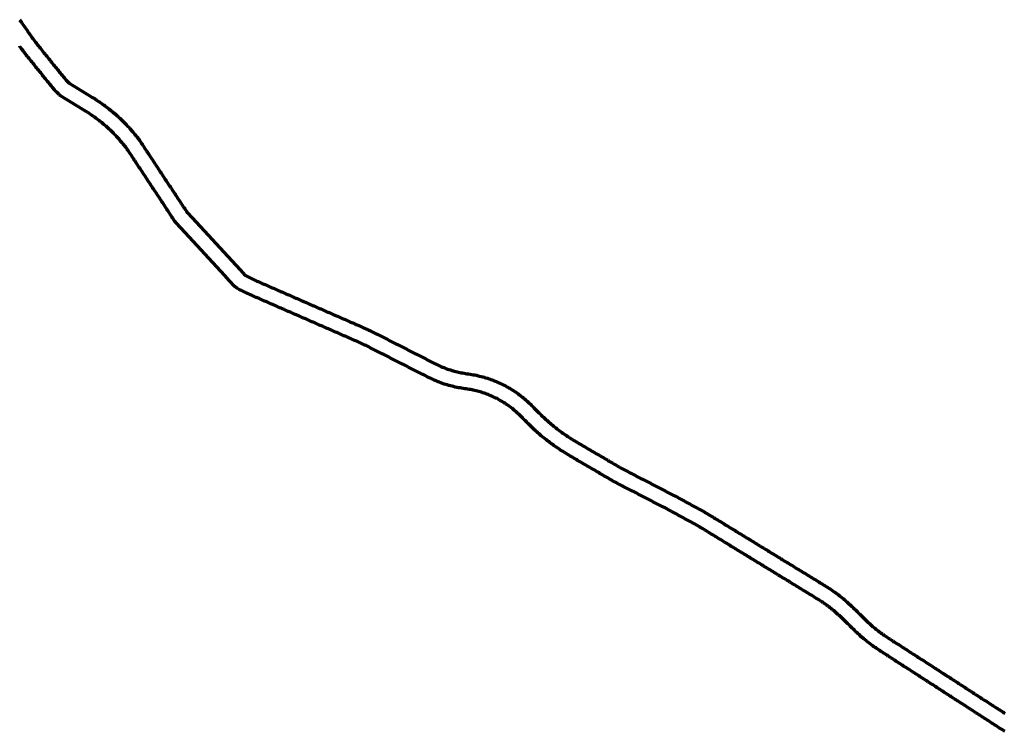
# Model space of a CAD drawing. Header units: metres. Extents: x 98902 to 136161, y 449037 to 499677.
# Tile 9 of 200: x 117162 to 121050, y 469430 to 472240. Entities that reach past the tile are written whole.
import ezdxf

# ---------------------------------------------------------------- set-up
doc = ezdxf.new("R2010")
doc.units = ezdxf.units.M
doc.layers.add('B-WE-OG-INFO_EIS VOORZORGSMAATREGEL-GV', color=7, linetype='Continuous', lineweight=70, true_color=0xfa194b)

msp = doc.modelspace()

# ---------------------------------------------------------------- linework, layer by layer
at = {"layer": 'B-WE-OG-INFO_EIS VOORZORGSMAATREGEL-GV', "flags": 128}
for points in [[(117161.2, 472239.9), (117164.8, 472235), (117164.9, 472234.8), (117165.1, 472234.6), (117168.5, 472229.7), (117172, 472224.8), (117175.5, 472219.8), (117178.9, 472214.9), (117178.9, 472214.9), (117182.4, 472210), (117185.9, 472205.1), (117186, 472204.9), (117186.1, 472204.7), (117189.5, 472199.7), (117189.5, 472199.7), (117192.4, 472195.5), (117192.4, 472195.5), (117195.8, 472190.6), (117195.8, 472190.6), (117199.2, 472185.6), (117199.2, 472185.5), (117199.3, 472185.4), (117199.4, 472185.3), (117200.6, 472183.5), (117200.6, 472183.5), (117200.7, 472183.5), (117203.9, 472179), (117207.1, 472174.4), (117207.1, 472174.4), (117210.3, 472170), (117213.5, 472165.7), (117217, 472160.9), (117220.5, 472156.2), (117224.1, 472151.5), (117224.1, 472151.5), (117227.6, 472146.9), (117231.2, 472142.2), (117234.9, 472137.6), (117234.9, 472137.6), (117234.9, 472137.6), (117238.6, 472132.9), (117242.3, 472128.2), (117242.3, 472128.2), (117246.1, 472123.5), (117249.9, 472118.8), (117253.7, 472114.1), (117257.5, 472109.4), (117261.3, 472104.6), (117265.1, 472099.9), (117265.1, 472099.9), (117268.8, 472095.3), (117272.6, 472090.6), (117276.4, 472085.8), (117276.4, 472085.8), (117280.2, 472081.1), (117280.2, 472081.1), (117284, 472076.4), (117287.8, 472071.7), (117291.6, 472067), (117291.6, 472067), (117295.4, 472062.2), (117299.2, 472057.5), (117303, 472052.7), (117306.7, 472048.1), (117306.7, 472048), (117310.6, 472043.3), (117310.6, 472043.3), (117314.4, 472038.6), (117318.2, 472033.8), (117318.2, 472033.8), (117321.7, 472029.4), (117325.5, 472024.9), (117325.5, 472024.9), (117325.6, 472024.8), (117329.3, 472020.3), (117333, 472015.8), (117336.8, 472011.4), (117340.5, 472007.1), (117344.4, 472002.7), (117348.3, 471998.4), (117352, 471994.4), (117355.7, 471990.4), (117357.1, 471988.9), (117442.8, 471936.6), (117442.9, 471936.5), (117443.1, 471936.4), (117448.6, 471933), (117449.3, 471932.9), (117459.5, 471927.3), (117461.2, 471925.2), (117462.8, 471924.2), (117463.4, 471923.7), (117464, 471923.4), (117467.8, 471920.8), (117473.6, 471916.8), (117473.6, 471916.8), (117478.1, 471913.7), (117478.2, 471913.6), (117478.3, 471913.6), (117482.9, 471910.3), (117487.8, 471907), (117488, 471906.8), (117488.3, 471906.6), (117493.2, 471903.2), (117493.3, 471903), (117493.5, 471903), (117498.3, 471899.4), (117503.2, 471895.9), (117503.4, 471895.7), (117503.6, 471895.6), (117508.4, 471891.9), (117508.6, 471891.8), (117508.7, 471891.7), (117513.5, 471888), (117513.5, 471888), (117513.5, 471888), (117518.2, 471884.3), (117518.4, 471884.1), (117518.6, 471884), (117523.3, 471880.2), (117523.4, 471880.1), (117523.6, 471880), (117528.3, 471876.2), (117532.9, 471872.3), (117533.1, 471872.1), (117533.3, 471872), (117537.9, 471868.1), (117538, 471867.9), (117538.2, 471867.8), (117542.7, 471863.8), (117547.2, 471859.8), (117551.7, 471855.8), (117552.1, 471855.4), (117552.5, 471855.1), (117556.9, 471851), (117556.9, 471851), (117556.9, 471851), (117561.3, 471846.8), (117561.3, 471846.8), (117565.6, 471842.7), (117565.8, 471842.5), (117566, 471842.4), (117570.3, 471838.2), (117570.4, 471837.9), (117570.7, 471837.8), (117574.9, 471833.5), (117579.1, 471829.2), (117583.3, 471824.9), (117583.6, 471824.5), (117584, 471824.2), (117588.1, 471819.7), (117588.1, 471819.7), (117588.1, 471819.7), (117592.2, 471815.2), (117596.3, 471810.8), (117596.4, 471810.6), (117596.5, 471810.5), (117600.5, 471806), (117600.7, 471805.7), (117601, 471805.5), (117604.9, 471800.9), (117608.8, 471796.4), (117612.7, 471791.8), (117612.8, 471791.6), (117612.9, 471791.4), (117616.5, 471787.1), (117616.5, 471787.1), (117616.6, 471787), (117620.1, 471782.7), (117620.2, 471782.7), (117620.2, 471782.6), (117623.7, 471778.3), (117623.9, 471778.1), (117624.1, 471777.9), (117627.8, 471773.2), (117628, 471772.9), (117628.2, 471772.6), (117631.8, 471767.8), (117632, 471767.5), (117632.3, 471767.2), (117635.8, 471762.3), (117636, 471762), (117636.2, 471761.7), (117639.6, 471756.7), (117639.7, 471756.6), (117639.8, 471756.4), (117643.1, 471751.4), (117643.1, 471751.4), (117646.4, 471746.4), (117649.7, 471741.4), (117653, 471736.4), (117656.3, 471731.3), (117659.7, 471726.3), (117663, 471721.3), (117666.3, 471716.3), (117669.6, 471711.3), (117669.6, 471711.3), (117670.4, 471710), (117670.4, 471710), (117673.8, 471705), (117677.1, 471699.9), (117680.4, 471694.9), (117680.4, 471694.9), (117683.7, 471689.9), (117687, 471684.9), (117690.4, 471679.8), (117690.4, 471679.8), (117693.7, 471674.8), (117697, 471669.8), (117700.3, 471664.7), (117700.3, 471664.7), (117703.6, 471659.7), (117707, 471654.7), (117710.3, 471649.6), (117710.3, 471649.6), (117713.6, 471644.6), (117716.9, 471639.6), (117720.3, 471634.5), (117723.6, 471629.5), (117726.9, 471624.5), (117726.9, 471624.5), (117730.2, 471619.5), (117733.5, 471614.4), (117736.9, 471609.4), (117736.9, 471609.4), (117740.2, 471604.4), (117743.5, 471599.3), (117746.8, 471594.3), (117746.8, 471594.3), (117750.1, 471589.3), (117753.5, 471584.2), (117756.8, 471579.2), (117756.8, 471579.2), (117760.1, 471574.2), (117763.4, 471569.2), (117766.8, 471564.1), (117766.8, 471564.1), (117770.1, 471559.1), (117773.4, 471554.1), (117776.7, 471549), (117776.7, 471549), (117780, 471544), (117783.4, 471539), (117786.7, 471533.9), (117790, 471528.9), (117793.3, 471523.9), (117793.3, 471523.9), (117796.7, 471518.8), (117800, 471513.8), (117803.3, 471508.8), (117803.3, 471508.8), (117806.6, 471503.8), (117809.9, 471498.7), (117813.3, 471493.7), (117813.3, 471493.7), (117816.6, 471488.7), (117816.6, 471488.7), (117819.9, 471483.6), (117819.9, 471483.6), (117822.1, 471480.3), (117823.7, 471477.9), (117843, 471457.3), (117843.1, 471457.2), (117843.1, 471457.1), (118015.7, 471270.2), (118033.3, 471250.6), (118051.5, 471230.7), (118056.8, 471227.9), (118056.8, 471227.9), (118061.8, 471225.3), (118066.9, 471222.7), (118066.9, 471222.7), (118072.2, 471220), (118072.2, 471220), (118077.5, 471217.4), (118082.7, 471214.8), (118087.6, 471212.5), (118092.6, 471210.2), (118097.9, 471207.9), (118103.4, 471205.5), (118108.9, 471203.1), (118108.9, 471203.1), (118114.4, 471200.7), (118119.9, 471198.3), (118119.9, 471198.3), (118125.4, 471195.9), (118125.4, 471195.9), (118130.9, 471193.5), (118130.9, 471193.5), (118136.4, 471191.1), (118136.4, 471191.1), (118141.9, 471188.7), (118147.4, 471186.3), (118147.4, 471186.3), (118152.9, 471183.9), (118158.4, 471181.5), (118163.9, 471179.1), (118163.9, 471179.1), (118169.4, 471176.7), (118174.9, 471174.3), (118180.4, 471171.9), (118185.9, 471169.5), (118185.9, 471169.5), (118191.4, 471167.1), (118191.4, 471167.1), (118196.9, 471164.7), (118196.9, 471164.7), (118202.4, 471162.3), (118207.9, 471159.9), (118213.3, 471157.5), (118213.3, 471157.5), (118218.8, 471155.1), (118224.3, 471152.7), (118224.3, 471152.7), (118229.8, 471150.2), (118229.8, 471150.2), (118235.3, 471147.8), (118240.8, 471145.4), (118240.8, 471145.4), (118246.3, 471143), (118251.8, 471140.6), (118257.3, 471138.2), (118262.8, 471135.8), (118268.3, 471133.4), (118268.3, 471133.4), (118273.8, 471131), (118279.3, 471128.6), (118284.8, 471126.2), (118290.3, 471123.8), (118290.3, 471123.8), (118295.8, 471121.4), (118301.3, 471119), (118306.8, 471116.6), (118306.8, 471116.6), (118312.3, 471114.2), (118317.8, 471111.8), (118317.8, 471111.8), (118323.3, 471109.4), (118328.8, 471107), (118334.3, 471104.6), (118334.3, 471104.6), (118339.8, 471102.2), (118345.3, 471099.8), (118345.3, 471099.8), (118350.8, 471097.4), (118356.3, 471095), (118361.8, 471092.6), (118361.8, 471092.6), (118367.3, 471090.2), (118372.7, 471087.8), (118378.2, 471085.4), (118383.7, 471083), (118389.2, 471080.6), (118389.2, 471080.6), (118394.7, 471078.2), (118394.7, 471078.2), (118400.2, 471075.8), (118405.7, 471073.4), (118411.2, 471071), (118411.2, 471071), (118416.7, 471068.6), (118416.7, 471068.6), (118422.2, 471066.2), (118427.7, 471063.8), (118427.7, 471063.8), (118433.2, 471061.4), (118438.7, 471059), (118438.7, 471059), (118444.2, 471056.6), (118449.7, 471054.2), (118455.2, 471051.8), (118455.2, 471051.8), (118460.7, 471049.4), (118466.2, 471047), (118466.2, 471047), (118471.7, 471044.6), (118477.2, 471042.2), (118482.7, 471039.8), (118482.7, 471039.7), (118488.2, 471037.3), (118488.2, 471037.3), (118489.5, 471036.7), (118489.6, 471036.7), (118495.1, 471034.3), (118500.6, 471031.9), (118506.1, 471029.5), (118506.1, 471029.5), (118511.6, 471027.1), (118511.6, 471027.1), (118511.6, 471027.1), (118517.1, 471024.7), (118517.2, 471024.6), (118517.2, 471024.6), (118522.7, 471022.2), (118522.8, 471022.1), (118522.9, 471022.1), (118528.4, 471019.6), (118528.4, 471019.6), (118528.5, 471019.6), (118534, 471017.1), (118534.1, 471017), (118534.2, 471017), (118539.6, 471014.5), (118539.7, 471014.4), (118539.7, 471014.4), (118545.2, 471011.8), (118545.3, 471011.8), (118545.4, 471011.7), (118550.8, 471009.1), (118550.8, 471009.1), (118550.9, 471009.1), (118556.3, 471006.5), (118556.4, 471006.4), (118556.5, 471006.3), (118561.9, 471003.7), (118561.9, 471003.6), (118562, 471003.6), (118567.3, 471000.9), (118567.4, 471000.9), (118567.5, 471000.8), (118572.9, 470998.1), (118572.9, 470998.1), (118572.9, 470998.1), (118578.3, 470995.4), (118578.3, 470995.4), (118583.6, 470992.7), (118589, 470989.9), (118594.3, 470987.2), (118594.3, 470987.2), (118599.7, 470984.5), (118605, 470981.8), (118605, 470981.8), (118610.4, 470979), (118615.7, 470976.3), (118621.1, 470973.6), (118626.4, 470970.9), (118631.8, 470968.1), (118637.1, 470965.4), (118637.1, 470965.4), (118642.5, 470962.7), (118642.5, 470962.7), (118647.8, 470959.9), (118653.2, 470957.2), (118653.2, 470957.2), (118658.6, 470954.5), (118658.6, 470954.5), (118663.9, 470951.8), (118669.3, 470949), (118674.6, 470946.3), (118680, 470943.6), (118680, 470943.6), (118685.3, 470940.9), (118690.7, 470938.1), (118690.7, 470938.1), (118696, 470935.4), (118701.4, 470932.7), (118701.4, 470932.7), (118706.7, 470930), (118706.7, 470930), (118712.1, 470927.2), (118717.4, 470924.5), (118717.4, 470924.5), (118722.8, 470921.8), (118722.8, 470921.8), (118728.2, 470919.1), (118728.2, 470919.1), (118733.5, 470916.3), (118738.9, 470913.6), (118738.9, 470913.6), (118744.2, 470910.9), (118744.2, 470910.9), (118749.6, 470908.1), (118754.9, 470905.4), (118754.9, 470905.4), (118760.3, 470902.7), (118765.6, 470900), (118765.6, 470900), (118771, 470897.2), (118776.3, 470894.5), (118781.7, 470891.8), (118787, 470889.1), (118787, 470889.1), (118792.4, 470886.3), (118792.4, 470886.3), (118797.7, 470883.6), (118803, 470880.9), (118803.9, 470880.5), (118809.1, 470878), (118814.6, 470875.4), (118814.6, 470875.4), (118820, 470872.9), (118820, 470872.9), (118824.9, 470870.5), (118829.5, 470868.6), (118829.5, 470868.6), (118830.6, 470868.1), (118836.2, 470865.9), (118836.2, 470865.9), (118841.8, 470863.7), (118847.1, 470861.6), (118851.8, 470859.9), (118856.8, 470858.3), (118862.6, 470856.5), (118868.3, 470854.7), (118873.2, 470853.1), (118878.1, 470851.9), (118883.7, 470850.5), (118889.6, 470849.1), (118895.1, 470847.7), (118900, 470846.6), (118905.2, 470845.7), (118911.1, 470844.7), (118917, 470843.7), (118917, 470843.7), (118917, 470843.7), (118922.6, 470842.7), (118928, 470841.9), (118933.9, 470841.1), (118934.2, 470841), (118934.6, 470841), (118940.5, 470840), (118940.6, 470840), (118940.8, 470840), (118946.7, 470839), (118946.7, 470839), (118952.6, 470837.9), (118952.6, 470837.9), (118958.6, 470836.9), (118958.8, 470836.8), (118959, 470836.8), (118964.9, 470835.7), (118965.7, 470835.4), (118966.4, 470835.4), (118972.3, 470834), (118972.3, 470834), (118978.1, 470832.6), (118984, 470831.1), (118989.8, 470829.7), (118990.5, 470829.4), (118991.2, 470829.3), (118997, 470827.6), (118997.2, 470827.5), (118997.5, 470827.5), (119003.2, 470825.7), (119009, 470823.8), (119014.7, 470822), (119014.9, 470821.9), (119015.2, 470821.9), (119020.9, 470820), (119021.6, 470819.6), (119022.3, 470819.5), (119027.9, 470817.3), (119033.5, 470815.1), (119033.5, 470815.1), (119039.1, 470812.9), (119039.1, 470812.9), (119044.7, 470810.7), (119045.4, 470810.3), (119046.1, 470810.1), (119051.6, 470807.6), (119051.8, 470807.5), (119052, 470807.4), (119057.5, 470804.9), (119057.5, 470804.9), (119062.9, 470802.3), (119062.9, 470802.3), (119068.3, 470799.7), (119068.6, 470799.6), (119068.9, 470799.5), (119074.2, 470796.8), (119074.8, 470796.4), (119075.5, 470796.2), (119080.7, 470793.3), (119086, 470790.3), (119091.2, 470787.4), (119091.3, 470787.4), (119091.3, 470787.4), (119096.6, 470784.5), (119097.3, 470783.8), (119098.1, 470783.5), (119103.2, 470780.3), (119108.3, 470777), (119113.3, 470773.8), (119113.3, 470773.8), (119118.4, 470770.6), (119119, 470770), (119119.6, 470769.7), (119124.5, 470766.2), (119124.7, 470766.1), (119124.8, 470766), (119129.7, 470762.4), (119134.5, 470758.9), (119139.4, 470755.3), (119139.7, 470754.9), (119140.2, 470754.7), (119144.9, 470750.9), (119145.2, 470750.6), (119145.6, 470750.4), (119150.2, 470746.5), (119154.8, 470742.7), (119159.4, 470738.8), (119159.6, 470738.6), (119159.8, 470738.4), (119164.4, 470734.5), (119164.8, 470733.9), (119165.4, 470733.6), (119169.7, 470729.4), (119169.7, 470729.4), (119174.1, 470725.3), (119174.1, 470725.3), (119178.4, 470721.1), (119178.4, 470721.1), (119178.5, 470721.1), (119182.8, 470717), (119183.1, 470716.6), (119183.4, 470716.3), (119187.7, 470712), (119191.9, 470707.7), (119196.1, 470703.5), (119200.3, 470699.2), (119204.5, 470694.9), (119208.6, 470690.7), (119212.6, 470686.8), (119216.8, 470682.8), (119216.8, 470682.8), (119221.1, 470678.6), (119225.4, 470674.4), (119229.8, 470670.3), (119234.1, 470666.1), (119238.2, 470662.1), (119238.7, 470661.6), (119242.9, 470658), (119247.4, 470654.1), (119252, 470650.2), (119256.5, 470646.2), (119261, 470642.3), (119265.3, 470638.6), (119269.3, 470635.3), (119273.7, 470631.9), (119273.7, 470631.9), (119278.5, 470628.2), (119283.2, 470624.5), (119288, 470620.8), (119292.7, 470617.1), (119296.9, 470613.9), (119301.1, 470610.9), (119306, 470607.5), (119310.9, 470604.1), (119315.9, 470600.6), (119315.9, 470600.6), (119320.8, 470597.2), (119320.8, 470597.2), (119325.6, 470593.9), (119329.9, 470591), (119334.5, 470588.1), (119339.6, 470585), (119344.7, 470581.8), (119349.8, 470578.6), (119354.9, 470575.5), (119359.8, 470572.4), (119364.7, 470569.5), (119369.6, 470566.6), (119374.8, 470563.6), (119380, 470560.6), (119385.2, 470557.5), (119390.4, 470554.5), (119390.4, 470554.5), (119395.6, 470551.5), (119400.8, 470548.5), (119406, 470545.4), (119411.1, 470542.4), (119411.1, 470542.4), (119416.3, 470539.4), (119416.3, 470539.4), (119421.5, 470536.4), (119426.7, 470533.3), (119431.9, 470530.3), (119431.9, 470530.3), (119437.1, 470527.3), (119442.3, 470524.2), (119442.3, 470524.2), (119447.5, 470521.2), (119452.6, 470518.2), (119457.8, 470515.2), (119463, 470512.1), (119468.2, 470509.1), (119473.4, 470506.1), (119478.6, 470503.1), (119483.8, 470500), (119489, 470497), (119489, 470497), (119494.1, 470494), (119494.1, 470494), (119499.3, 470491), (119504.5, 470487.9), (119509.7, 470484.9), (119509.7, 470484.9), (119514.9, 470481.9), (119520.1, 470478.8), (119525.3, 470475.8), (119525.3, 470475.8), (119530.2, 470472.9), (119535.1, 470470.2), (119540.3, 470467.4), (119540.3, 470467.4), (119545.3, 470464.6), (119550.3, 470462), (119555.5, 470459.3), (119555.6, 470459.3), (119560.9, 470456.5), (119566.2, 470453.7), (119571.5, 470451), (119571.5, 470451), (119572.9, 470450.3), (119572.9, 470450.3), (119578.2, 470447.5), (119583.5, 470444.8), (119583.5, 470444.8), (119588.8, 470442), (119594.2, 470439.3), (119594.2, 470439.3), (119599.5, 470436.5), (119604.8, 470433.8), (119604.8, 470433.8), (119610.1, 470431), (119615.4, 470428.3), (119615.4, 470428.3), (119620.8, 470425.5), (119626.1, 470422.7), (119631.4, 470420), (119631.4, 470420), (119636.7, 470417.2), (119636.7, 470417.2), (119642, 470414.5), (119647.3, 470411.7), (119652.7, 470409), (119658, 470406.2), (119663.3, 470403.5), (119663.3, 470403.5), (119668.6, 470400.7), (119668.6, 470400.7), (119673.9, 470398), (119673.9, 470398), (119679.3, 470395.2), (119684.6, 470392.5), (119684.6, 470392.4), (119689.9, 470389.7), (119695.2, 470386.9), (119700.5, 470384.2), (119700.5, 470384.2), (119705.9, 470381.4), (119705.9, 470381.4), (119711.2, 470378.7), (119711.2, 470378.7), (119716.5, 470375.9), (119716.5, 470375.9), (119721.8, 470373.2), (119727.1, 470370.4), (119732.4, 470367.7), (119737.8, 470364.9), (119737.8, 470364.9), (119743.1, 470362.2), (119743.1, 470362.2), (119748.4, 470359.4), (119748.4, 470359.4), (119753.7, 470356.6), (119753.7, 470356.6), (119759, 470353.9), (119759.2, 470353.8), (119759.3, 470353.7), (119764.6, 470350.9), (119764.8, 470350.8), (119764.9, 470350.8), (119770.2, 470347.9), (119770.2, 470347.9), (119770.2, 470347.9), (119775.5, 470345), (119780.7, 470342.1), (119786, 470339.2), (119791.2, 470336.3), (119796.5, 470333.4), (119801.7, 470330.6), (119807, 470327.7), (119812.2, 470324.8), (119817.5, 470321.9), (119822.7, 470319), (119828, 470316.1), (119833.2, 470313.3), (119838.1, 470310.6), (119843, 470307.9), (119843, 470307.9), (119847.9, 470305.2), (119847.9, 470305.2), (119852.8, 470302.5), (119852.8, 470302.5), (119857.7, 470299.8), (119857.7, 470299.8), (119862.6, 470297.1), (119862.7, 470297.1), (119862.7, 470297.1), (119867.6, 470294.4), (119867.8, 470294.2), (119868, 470294.2), (119872.8, 470291.4), (119872.9, 470291.3), (119873, 470291.3), (119877.8, 470288.5), (119877.9, 470288.4), (119878, 470288.4), (119878.2, 470288.2), (119878.6, 470288.1), (119883.7, 470285), (119883.9, 470284.9), (119884.1, 470284.8), (119885.4, 470284), (119885.4, 470284), (119885.4, 470284), (119885.8, 470283.7), (119886.2, 470283.5), (119886.6, 470283.1), (119887.1, 470282.9), (119892.2, 470279.8), (119892.2, 470279.8), (119897.4, 470276.7), (119902.5, 470273.5), (119907.3, 470270.6), (119912.4, 470267.4), (119912.4, 470267.4), (119917.6, 470264.3), (119922.7, 470261.1), (119927.8, 470258), (119933, 470254.9), (119933, 470254.9), (119938.1, 470251.7), (119938.1, 470251.7), (119943.2, 470248.6), (119943.2, 470248.6), (119948.4, 470245.4), (119953.2, 470242.5), (119958, 470239.6), (119958, 470239.6), (119962.8, 470236.6), (119962.8, 470236.6), (119967.5, 470233.7), (119967.5, 470233.7), (119972.3, 470230.8), (119972.3, 470230.8), (119977.1, 470227.8), (119977.1, 470227.8), (119981.9, 470224.9), (119986.7, 470222), (119991.9, 470218.8), (119991.9, 470218.8), (119997, 470215.7), (119997, 470215.7), (120002.1, 470212.5), (120007.3, 470209.4), (120012.4, 470206.2), (120012.4, 470206.2), (120017.5, 470203.1), (120017.5, 470203.1), (120022.7, 470200), (120027.8, 470196.8), (120032.6, 470193.9), (120037.4, 470190.9), (120042.5, 470187.8), (120042.5, 470187.8), (120042.5, 470187.8), (120042.7, 470187.6), (120042.9, 470187.6), (120043.3, 470187.2), (120043.8, 470187), (120049, 470183.9), (120049, 470183.9), (120054.1, 470180.7), (120059.2, 470177.6), (120059.2, 470177.6), (120064.4, 470174.4), (120069.5, 470171.3), (120074.6, 470168.1), (120074.6, 470168.1), (120079.8, 470165), (120084.9, 470161.8), (120090, 470158.7), (120090, 470158.7), (120095.2, 470155.6), (120095.2, 470155.6), (120100.3, 470152.4), (120105.4, 470149.3), (120110.6, 470146.1), (120115.7, 470143), (120120.9, 470139.8), (120126, 470136.7), (120131.1, 470133.6), (120136.3, 470130.4), (120136.3, 470130.4), (120141.4, 470127.3), (120146.5, 470124.1), (120151.7, 470121), (120156.8, 470117.8), (120156.8, 470117.8), (120161.9, 470114.7), (120161.9, 470114.7), (120167.1, 470111.5), (120172.2, 470108.4), (120172.2, 470108.4), (120177.3, 470105.3), (120182.5, 470102.1), (120187.6, 470099), (120192.7, 470095.8), (120192.7, 470095.8), (120194, 470095), (120194, 470095), (120199.2, 470091.9), (120204.3, 470088.8), (120209.4, 470085.6), (120214.5, 470082.5), (120214.5, 470082.5), (120219.7, 470079.3), (120219.7, 470079.3), (120224.8, 470076.2), (120224.8, 470076.2), (120229.9, 470073.1), (120229.9, 470073.1), (120235.1, 470069.9), (120240.2, 470066.8), (120245.3, 470063.6), (120250.4, 470060.5), (120250.4, 470060.5), (120255.6, 470057.4), (120255.6, 470057.4), (120260.7, 470054.2), (120260.7, 470054.2), (120265.8, 470051.1), (120271, 470047.9), (120276.1, 470044.8), (120281.2, 470041.7), (120286.3, 470038.5), (120291.5, 470035.4), (120296.6, 470032.2), (120296.6, 470032.2), (120301.7, 470029.1), (120301.7, 470029.1), (120306.9, 470026), (120306.9, 470026), (120312, 470022.8), (120317.1, 470019.7), (120317.1, 470019.7), (120322.2, 470016.5), (120327.4, 470013.4), (120332.5, 470010.3), (120337.6, 470007.1), (120337.6, 470007.1), (120342.8, 470004), (120342.8, 470003.9), (120342.9, 470003.9), (120348, 470000.7), (120348.1, 470000.7), (120348.1, 470000.7), (120353.2, 469997.5), (120353.4, 469997.4), (120353.5, 469997.3), (120358.6, 469994), (120358.7, 469993.9), (120358.9, 469993.8), (120363.9, 469990.5), (120364, 469990.4), (120364.2, 469990.3), (120369.2, 469987), (120369.3, 469986.8), (120369.5, 469986.8), (120374.4, 469983.3), (120374.5, 469983.2), (120374.7, 469983.1), (120379.6, 469979.6), (120379.7, 469979.5), (120379.9, 469979.4), (120384.8, 469975.9), (120384.9, 469975.7), (120385, 469975.7), (120389.8, 469972.1), (120390, 469971.9), (120390.2, 469971.8), (120394.9, 469968.2), (120395, 469968.1), (120395, 469968.1), (120399.8, 469964.4), (120399.9, 469964.3), (120399.9, 469964.3), (120404.7, 469960.6), (120404.7, 469960.5), (120404.8, 469960.4), (120409.5, 469956.7), (120409.7, 469956.5), (120409.9, 469956.3), (120414.6, 469952.5), (120414.6, 469952.5), (120414.7, 469952.4), (120419.3, 469948.6), (120419.5, 469948.3), (120419.8, 469948.2), (120424.3, 469944.2), (120424.3, 469944.2), (120424.3, 469944.2), (120428.8, 469940.3), (120429.1, 469940), (120429.4, 469939.8), (120433.7, 469935.8), (120433.7, 469935.8), (120434.9, 469934.8), (120439.2, 469930.9), (120439.4, 469930.7), (120439.6, 469930.5), (120444, 469926.4), (120444.1, 469926.4), (120444.1, 469926.3), (120448.5, 469922.2), (120452.9, 469918.1), (120453.1, 469917.9), (120453.3, 469917.7), (120457.6, 469913.5), (120457.6, 469913.5), (120457.6, 469913.5), (120461.9, 469909.3), (120466.2, 469905), (120470.5, 469900.8), (120474.8, 469896.6), (120479.1, 469892.4), (120483.4, 469888.2), (120487.7, 469884), (120492, 469879.8), (120492, 469879.8), (120496.3, 469875.6), (120496.3, 469875.6), (120500.6, 469871.4), (120500.6, 469871.4), (120504.8, 469867.2), (120504.8, 469867.2), (120508.9, 469863.3), (120513, 469859.4), (120513.1, 469859.4), (120513.1, 469859.3), (120517.5, 469855.2), (120517.5, 469855.2), (120517.5, 469855.2), (120521.8, 469851.2), (120525.7, 469847.6), (120529.8, 469844.1), (120534.1, 469840.4), (120538.6, 469836.8), (120543, 469833.2), (120547.5, 469829.6), (120551.9, 469826.2), (120556.5, 469822.7), (120556.5, 469822.7), (120561.1, 469819.3), (120565.7, 469815.9), (120565.7, 469815.9), (120570.3, 469812.6), (120575, 469809.4), (120579.8, 469806.1), (120584.5, 469803), (120584.5, 469803), (120589.4, 469799.8), (120594.3, 469796.6), (120594.3, 469796.6), (120599.3, 469793.3), (120604.4, 469790.1), (120609.4, 469786.8), (120614.5, 469783.5), (120614.5, 469783.5), (120619.5, 469780.3), (120619.5, 469780.3), (120624.6, 469777), (120629.6, 469773.8), (120629.6, 469773.8), (120634.7, 469770.5), (120634.7, 469770.5), (120639.7, 469767.2), (120644.8, 469764), (120649.9, 469760.7), (120654.9, 469757.5), (120659.9, 469754.2), (120660, 469754.2), (120665, 469750.9), (120665, 469750.9), (120670.1, 469747.7), (120670.1, 469747.7), (120675.1, 469744.4), (120680.2, 469741.2), (120680.2, 469741.2), (120685.2, 469737.9), (120690.3, 469734.6), (120690.3, 469734.6), (120695.3, 469731.4), (120700.4, 469728.1), (120705.4, 469724.9), (120705.4, 469724.9), (120710.5, 469721.6), (120715.5, 469718.4), (120715.5, 469718.3), (120720.6, 469715.1), (120720.6, 469715.1), (120725.6, 469711.8), (120730.7, 469708.6), (120730.7, 469708.6), (120735.7, 469705.3), (120735.7, 469705.3), (120740.8, 469702.1), (120745.8, 469698.8), (120750.9, 469695.5), (120755.9, 469692.3), (120761, 469689), (120766, 469685.8), (120766, 469685.8), (120771.1, 469682.5), (120771.1, 469682.5), (120776.1, 469679.2), (120781.2, 469676), (120781.2, 469676), (120786.2, 469672.7), (120791.3, 469669.5), (120796.3, 469666.2), (120801.4, 469662.9), (120806.4, 469659.7), (120811.5, 469656.4), (120811.5, 469656.4), (120811.5, 469656.4), (120811.5, 469656.4), (120811.5, 469656.4), (120811.7, 469656.3), (120811.9, 469656.2), (120813.1, 469655.4), (120813.1, 469655.4), (120818.1, 469652.1), (120818.1, 469652.1), (120818.1, 469652.1), (120819.4, 469651.3), (120819.4, 469651.3), (120819.4, 469651.3), (120824.5, 469648), (120829.5, 469644.8), (120834.5, 469641.5), (120834.6, 469641.5), (120839.6, 469638.2), (120839.6, 469638.2), (120844.6, 469635), (120849.7, 469631.7), (120854.7, 469628.4), (120859.8, 469625.2), (120864.8, 469621.9), (120869.8, 469618.6), (120874.9, 469615.3), (120879.9, 469612.1), (120885, 469608.8), (120890, 469605.5), (120895.1, 469602.3), (120900.1, 469599), (120905.1, 469595.7), (120910.2, 469592.5), (120910.2, 469592.5), (120915.2, 469589.2), (120920.3, 469585.9), (120925.3, 469582.7), (120930.3, 469579.4), (120930.4, 469579.4), (120935.4, 469576.1), (120940.4, 469572.9), (120945.5, 469569.6), (120950.5, 469566.3), (120950.5, 469566.3), (120955.6, 469563.1), (120960.6, 469559.8), (120965.6, 469556.5), (120970.7, 469553.2), (120975.7, 469550), (120980.8, 469546.7), (120985.8, 469543.4), (120985.8, 469543.4), (120990.9, 469540.2), (120990.9, 469540.2), (120995.9, 469536.9), (120995.9, 469536.9), (120998.3, 469535.3), (120998.3, 469535.3), (121003.4, 469532.1), (121003.4, 469532.1), (121008.4, 469528.8), (121013.5, 469525.6), (121018.6, 469522.3), (121023.6, 469519.1), (121028.7, 469515.8), (121028.7, 469515.8), (121033.7, 469512.6), (121038.8, 469509.3), (121038.8, 469509.3), (121043.8, 469506.1), (121048.9, 469502.8), (121053.9, 469499.6)], [(121051.8, 469429.6), (121046.7, 469432.9), (121041.7, 469436.1), (121036.6, 469439.4), (121031.6, 469442.6), (121026.5, 469445.9), (121026.5, 469445.9), (121021.5, 469449.1), (121016.4, 469452.4), (121011.4, 469455.6), (121006.3, 469458.9), (121001.3, 469462.1), (120996.2, 469465.4), (120996.2, 469465.4), (120991.2, 469468.6), (120991.1, 469468.6), (120986.1, 469471.9), (120986.1, 469471.9), (120981, 469475.1), (120976, 469478.4), (120970.9, 469481.6), (120965.9, 469484.9), (120965.9, 469484.9), (120965.9, 469484.9), (120963.3, 469486.5), (120963.3, 469486.5), (120963.3, 469486.6), (120958.2, 469489.8), (120958.2, 469489.8), (120953.2, 469493.1), (120948.1, 469496.4), (120943.1, 469499.6), (120938.1, 469502.9), (120933, 469506.2), (120928, 469509.4), (120922.9, 469512.7), (120917.9, 469516), (120912.8, 469519.2), (120907.8, 469522.5), (120902.8, 469525.8), (120897.7, 469529), (120897.7, 469529), (120892.7, 469532.3), (120887.6, 469535.6), (120882.6, 469538.8), (120882.6, 469538.8), (120877.5, 469542.1), (120872.5, 469545.4), (120867.5, 469548.7), (120862.4, 469551.9), (120862.4, 469551.9), (120857.4, 469555.2), (120852.3, 469558.5), (120847.3, 469561.7), (120842.3, 469565), (120842.2, 469565), (120837.2, 469568.3), (120832.2, 469571.5), (120827.1, 469574.8), (120822.1, 469578.1), (120817, 469581.3), (120812, 469584.6), (120807, 469587.9), (120807, 469587.9), (120801.9, 469591.1), (120801.9, 469591.1), (120796.9, 469594.4), (120791.8, 469597.7), (120786.8, 469601), (120786.8, 469601), (120785.6, 469601.7), (120785.6, 469601.7), (120780.5, 469605), (120780.5, 469605), (120779.3, 469605.8), (120779.2, 469605.9), (120779.2, 469605.9), (120779, 469606), (120773.9, 469609.3), (120773.9, 469609.3), (120768.9, 469612.5), (120763.8, 469615.8), (120758.8, 469619), (120758.7, 469619), (120753.7, 469622.3), (120748.6, 469625.6), (120743.6, 469628.8), (120738.5, 469632.1), (120733.5, 469635.3), (120733.5, 469635.3), (120728.4, 469638.6), (120728.4, 469638.6), (120723.4, 469641.9), (120723.4, 469641.9), (120718.3, 469645.1), (120713.3, 469648.4), (120713.3, 469648.4), (120708.2, 469651.6), (120703.2, 469654.9), (120698.1, 469658.2), (120698.1, 469658.2), (120693.1, 469661.4), (120688, 469664.7), (120683, 469667.9), (120683, 469667.9), (120677.9, 469671.2), (120677.9, 469671.2), (120672.9, 469674.5), (120672.9, 469674.5), (120667.8, 469677.7), (120662.8, 469681), (120657.7, 469684.2), (120652.7, 469687.5), (120652.7, 469687.5), (120647.6, 469690.8), (120642.6, 469694), (120637.5, 469697.3), (120637.5, 469697.3), (120632.5, 469700.5), (120632.5, 469700.5), (120627.4, 469703.8), (120627.4, 469703.8), (120622.4, 469707), (120622.4, 469707), (120617.3, 469710.3), (120612.3, 469713.6), (120607.2, 469716.8), (120602.2, 469720.1), (120597.1, 469723.3), (120597.1, 469723.3), (120592.1, 469726.6), (120587, 469729.9), (120587, 469729.9), (120582, 469733.1), (120582, 469733.1), (120576.9, 469736.4), (120576.9, 469736.4), (120571.9, 469739.6), (120571.9, 469739.6), (120566.8, 469742.9), (120561.8, 469746.2), (120561.7, 469746.2), (120561.7, 469746.2), (120556.7, 469749.5), (120556.6, 469749.5), (120556.4, 469749.6), (120551.4, 469752.9), (120551.4, 469752.9), (120551.4, 469752.9), (120546.4, 469756.2), (120546.2, 469756.4), (120545.9, 469756.6), (120541, 469760), (120536, 469763.4), (120535.8, 469763.6), (120535.5, 469763.8), (120530.6, 469767.3), (120530.6, 469767.3), (120530.6, 469767.3), (120525.7, 469770.8), (120525.6, 469771), (120525.3, 469771.1), (120520.5, 469774.7), (120520.5, 469774.8), (120520.4, 469774.8), (120515.6, 469778.4), (120515.5, 469778.6), (120515.2, 469778.7), (120510.5, 469782.4), (120510.5, 469782.5), (120510.4, 469782.5), (120505.7, 469786.2), (120505.5, 469786.4), (120505.3, 469786.5), (120500.7, 469790.3), (120500.6, 469790.3), (120500.5, 469790.4), (120495.9, 469794.2), (120495.7, 469794.4), (120495.6, 469794.5), (120491, 469798.4), (120490.9, 469798.4), (120490.8, 469798.5), (120486.3, 469802.4), (120485.9, 469802.8), (120485.5, 469803.1), (120481, 469807.1), (120480.9, 469807.3), (120480.8, 469807.4), (120476.4, 469811.5), (120476.4, 469811.5), (120472.1, 469815.5), (120472.1, 469815.5), (120467.7, 469819.6), (120467.5, 469819.9), (120467.2, 469820.1), (120462.9, 469824.3), (120462.9, 469824.3), (120462.9, 469824.3), (120458.6, 469828.5), (120454.3, 469832.7), (120454.3, 469832.7), (120454.3, 469832.7), (120450, 469836.9), (120450, 469837), (120450, 469837), (120445.7, 469841.2), (120441.4, 469845.4), (120437.1, 469849.6), (120432.8, 469853.8), (120428.5, 469858), (120424.2, 469862.2), (120424.2, 469862.2), (120419.9, 469866.4), (120415.6, 469870.6), (120415.6, 469870.6), (120411.6, 469874.6), (120407.4, 469878.5), (120403, 469882.6), (120403, 469882.6), (120398.9, 469886.4), (120394.7, 469890.2), (120394.6, 469890.3), (120394.5, 469890.4), (120393.4, 469891.4), (120393.4, 469891.4), (120393.3, 469891.5), (120389.2, 469895.2), (120384.9, 469899), (120384.9, 469899), (120380.6, 469902.7), (120376.3, 469906.3), (120376.3, 469906.3), (120371.9, 469909.9), (120367.4, 469913.5), (120362.9, 469917.1), (120358.2, 469920.7), (120358.2, 469920.7), (120353.7, 469924.2), (120349.3, 469927.5), (120344.7, 469930.9), (120340.1, 469934.1), (120335.4, 469937.4), (120330.7, 469940.5), (120326, 469943.7), (120321.2, 469946.7), (120316.4, 469949.7), (120311.4, 469952.8), (120306.3, 469956), (120306.3, 469956), (120301.2, 469959.1), (120301.2, 469959.1), (120296.1, 469962.2), (120290.9, 469965.4), (120290.9, 469965.4), (120285.8, 469968.5), (120280.7, 469971.7), (120280.7, 469971.7), (120275.5, 469974.8), (120275.5, 469974.8), (120270.4, 469977.9), (120270.4, 469977.9), (120265.3, 469981.1), (120260.2, 469984.2), (120260.1, 469984.2), (120255, 469987.4), (120249.9, 469990.5), (120244.8, 469993.6), (120244.8, 469993.6), (120239.6, 469996.8), (120239.6, 469996.8), (120234.5, 469999.9), (120229.4, 470003.1), (120229.4, 470003.1), (120224.2, 470006.2), (120224.2, 470006.2), (120219.1, 470009.3), (120219.1, 470009.3), (120214, 470012.5), (120214, 470012.5), (120208.9, 470015.6), (120203.7, 470018.8), (120198.6, 470021.9), (120193.5, 470025), (120188.3, 470028.2), (120183.2, 470031.3), (120183.2, 470031.3), (120178.1, 470034.5), (120173, 470037.6), (120173, 470037.6), (120167.8, 470040.7), (120162.7, 470043.9), (120162.7, 470043.9), (120161.4, 470044.7), (120161.4, 470044.7), (120156.3, 470047.8), (120151.1, 470050.9), (120151.1, 470050.9), (120146, 470054.1), (120146, 470054.1), (120140.9, 470057.2), (120135.7, 470060.4), (120130.6, 470063.5), (120125.5, 470066.7), (120120.3, 470069.8), (120115.2, 470073), (120110.1, 470076.1), (120104.9, 470079.2), (120099.8, 470082.4), (120094.7, 470085.5), (120094.7, 470085.5), (120089.5, 470088.7), (120089.5, 470088.7), (120084.4, 470091.8), (120084.4, 470091.8), (120079.3, 470095), (120074.1, 470098.1), (120069, 470101.2), (120063.8, 470104.4), (120063.8, 470104.4), (120058.7, 470107.5), (120053.6, 470110.7), (120048.4, 470113.8), (120043.3, 470117), (120038.2, 470120.1), (120033, 470123.2), (120033, 470123.3), (120027.9, 470126.4), (120027.9, 470126.4), (120022.8, 470129.5), (120022.8, 470129.5), (120017.6, 470132.7), (120012.5, 470135.8), (120012.5, 470135.8), (120012.1, 470136.2), (120011.6, 470136.4), (120011.4, 470136.5), (120011.2, 470136.6), (120006.1, 470139.8), (120006.1, 470139.8), (120001.3, 470142.7), (119996.5, 470145.6), (119991.3, 470148.8), (119991.3, 470148.8), (119986.2, 470151.9), (119986.2, 470151.9), (119981.1, 470155.1), (119975.9, 470158.2), (119970.8, 470161.4), (119970.8, 470161.4), (119965.7, 470164.5), (119965.7, 470164.5), (119960.5, 470167.6), (119955.4, 470170.8), (119950.6, 470173.7), (119945.8, 470176.7), (119941, 470179.6), (119936.2, 470182.5), (119936.2, 470182.5), (119931.4, 470185.5), (119931.4, 470185.5), (119926.6, 470188.4), (119926.6, 470188.4), (119921.8, 470191.3), (119921.8, 470191.3), (119917, 470194.3), (119911.9, 470197.4), (119911.9, 470197.4), (119906.8, 470200.5), (119906.8, 470200.5), (119901.6, 470203.7), (119896.5, 470206.8), (119891.4, 470210), (119891.4, 470210), (119886.2, 470213.1), (119881.1, 470216.3), (119876, 470219.4), (119871.2, 470222.3), (119866, 470225.5), (119860.9, 470228.6), (119855.8, 470231.8), (119855.8, 470231.8), (119855.8, 470231.8), (119855.3, 470232.2), (119854.8, 470232.4), (119854.5, 470232.7), (119854.1, 470232.8), (119853, 470233.5), (119848, 470236.4), (119847.9, 470236.5), (119847.7, 470236.6), (119843, 470239.3), (119838.4, 470242), (119833.7, 470244.5), (119828.9, 470247.2), (119824, 470249.9), (119819.1, 470252.6), (119814.2, 470255.3), (119809.3, 470258), (119804.4, 470260.7), (119799.1, 470263.6), (119793.9, 470266.4), (119788.6, 470269.3), (119783.4, 470272.2), (119778.1, 470275.1), (119778.1, 470275.1), (119772.9, 470278), (119767.6, 470280.9), (119762.4, 470283.7), (119757.1, 470286.6), (119751.9, 470289.5), (119746.6, 470292.4), (119741.4, 470295.3), (119741.4, 470295.3), (119736.2, 470298.1), (119731.3, 470300.7), (119726.1, 470303.4), (119726.1, 470303.4), (119720.8, 470306.1), (119715.5, 470308.9), (119710.2, 470311.6), (119710.2, 470311.6), (119704.9, 470314.4), (119704.9, 470314.4), (119699.5, 470317.1), (119699.5, 470317.1), (119694.2, 470319.9), (119694.2, 470319.9), (119688.9, 470322.6), (119683.6, 470325.4), (119678.3, 470328.2), (119678.3, 470328.2), (119672.9, 470330.9), (119672.9, 470330.9), (119667.6, 470333.7), (119667.6, 470333.7), (119662.3, 470336.4), (119662.3, 470336.4), (119657, 470339.2), (119651.7, 470341.9), (119646.4, 470344.7), (119641, 470347.4), (119641, 470347.4), (119635.7, 470350.2), (119635.7, 470350.2), (119630.4, 470352.9), (119630.4, 470352.9), (119625.1, 470355.7), (119625.1, 470355.7), (119619.8, 470358.4), (119614.4, 470361.2), (119609.1, 470364), (119603.8, 470366.7), (119603.8, 470366.7), (119598.5, 470369.5), (119598.5, 470369.5), (119593.2, 470372.2), (119593.2, 470372.2), (119587.8, 470375), (119582.5, 470377.7), (119577.2, 470380.5), (119571.9, 470383.2), (119566.6, 470386), (119561.3, 470388.7), (119561.3, 470388.7), (119555.9, 470391.5), (119555.9, 470391.5), (119550.6, 470394.3), (119545.3, 470397), (119545.3, 470397), (119544, 470397.7), (119544, 470397.7), (119538.6, 470400.5), (119533.3, 470403.2), (119533.3, 470403.2), (119528, 470406), (119528, 470406), (119522.6, 470408.7), (119522.6, 470408.8), (119522.5, 470408.8), (119517.2, 470411.6), (119516.9, 470411.8), (119516.6, 470411.9), (119511.4, 470414.8), (119506.1, 470417.7), (119506.1, 470417.7), (119506, 470417.8), (119500.7, 470420.7), (119500.5, 470420.9), (119500.2, 470421), (119495, 470424), (119489.8, 470427), (119484.7, 470430.1), (119479.5, 470433.1), (119479.5, 470433.1), (119474.3, 470436.1), (119469.1, 470439.1), (119469.1, 470439.1), (119463.9, 470442.2), (119458.7, 470445.2), (119458.7, 470445.2), (119453.5, 470448.2), (119453.5, 470448.2), (119448.3, 470451.2), (119443.2, 470454.3), (119443.2, 470454.3), (119438, 470457.3), (119432.8, 470460.3), (119427.6, 470463.3), (119427.6, 470463.3), (119422.4, 470466.4), (119417.2, 470469.4), (119412, 470472.4), (119406.8, 470475.5), (119401.7, 470478.5), (119401.7, 470478.5), (119396.5, 470481.5), (119391.3, 470484.5), (119386.1, 470487.6), (119386.1, 470487.6), (119380.9, 470490.6), (119380.9, 470490.6), (119375.7, 470493.6), (119370.5, 470496.6), (119365.3, 470499.7), (119365.3, 470499.7), (119360.2, 470502.7), (119360.2, 470502.7), (119355, 470505.7), (119349.8, 470508.7), (119349.8, 470508.7), (119344.6, 470511.8), (119339.4, 470514.8), (119334.2, 470517.8), (119334.1, 470517.9), (119334, 470518), (119328.8, 470521.1), (119328.6, 470521.2), (119328.4, 470521.3), (119323.3, 470524.5), (119318.2, 470527.6), (119313.1, 470530.8), (119308, 470534), (119302.9, 470537.1), (119297.8, 470540.3), (119297.3, 470540.7), (119296.7, 470541), (119291.8, 470544.3), (119291.6, 470544.5), (119291.5, 470544.5), (119286.5, 470548), (119286.5, 470548), (119281.6, 470551.4), (119281.6, 470551.4), (119276.7, 470554.8), (119271.7, 470558.2), (119266.8, 470561.7), (119266.7, 470561.8), (119266.6, 470561.8), (119261.7, 470565.3), (119261.3, 470565.7), (119260.6, 470566.1), (119255.9, 470569.8), (119251.1, 470573.5), (119251.1, 470573.5), (119246.4, 470577.1), (119241.6, 470580.8), (119241.6, 470580.8), (119236.9, 470584.5), (119236.9, 470584.5), (119236.9, 470584.5), (119232.2, 470588.2), (119231.9, 470588.5), (119231.5, 470588.7), (119226.9, 470592.5), (119226.6, 470592.8), (119226.3, 470593), (119221.8, 470597), (119217.2, 470600.9), (119212.7, 470604.8), (119208.1, 470608.8), (119203.6, 470612.7), (119199.1, 470616.6), (119198.8, 470617), (119198.4, 470617.3), (119197.2, 470618.3), (119197.1, 470618.5), (119196.8, 470618.7), (119192.5, 470622.9), (119188.1, 470627.1), (119183.8, 470631.2), (119179.5, 470635.4), (119175.1, 470639.6), (119175.1, 470639.6), (119170.8, 470643.7), (119170.7, 470643.9), (119170.5, 470644), (119166.2, 470648.3), (119166.1, 470648.4), (119166, 470648.5), (119161.8, 470652.8), (119157.6, 470657.1), (119153.3, 470661.4), (119149.1, 470665.7), (119144.9, 470669.9), (119141, 470673.9), (119137, 470677.7), (119137, 470677.7), (119132.7, 470681.9), (119128.3, 470686), (119128.3, 470686), (119124.4, 470689.7), (119120.6, 470693), (119116.3, 470696.7), (119116.3, 470696.7), (119111.7, 470700.5), (119107.4, 470704.1), (119103.4, 470707.2), (119099, 470710.5), (119094.2, 470714.1), (119089.5, 470717.5), (119085.4, 470720.4), (119080.9, 470723.3), (119075.9, 470726.5), (119075.9, 470726.5), (119070.8, 470729.8), (119070.8, 470729.8), (119066.5, 470732.5), (119062.1, 470735), (119056.9, 470737.9), (119051.6, 470740.8), (119047, 470743.4), (119042.5, 470745.6), (119037.3, 470748), (119031.9, 470750.6), (119026.7, 470753), (119022.1, 470755.1), (119017.2, 470757), (119017.2, 470757), (119011.6, 470759.2), (119006, 470761.4), (119001.1, 470763.3), (118996.4, 470764.9), (118990.9, 470766.6), (118985.2, 470768.4), (118979.7, 470770.2), (118974.9, 470771.6), (118969.8, 470772.8), (118964, 470774.2), (118958.1, 470775.7), (118953, 470776.9), (118948.1, 470777.8), (118942.4, 470778.8), (118936.5, 470779.8), (118930.7, 470780.8), (118925.3, 470781.7), (118919.7, 470782.5), (118919.6, 470782.5), (118919.4, 470782.5), (118913.5, 470783.4), (118913.1, 470783.5), (118912.7, 470783.5), (118906.8, 470784.5), (118906.8, 470784.5), (118900.9, 470785.6), (118895, 470786.6), (118889, 470787.6), (118888.3, 470787.9), (118887.6, 470787.9), (118881.8, 470789.2), (118881.5, 470789.3), (118881.2, 470789.3), (118875.3, 470790.8), (118869.5, 470792.2), (118863.7, 470793.6), (118863.5, 470793.7), (118863.3, 470793.7), (118857.5, 470795.2), (118856.7, 470795.6), (118855.9, 470795.7), (118850.2, 470797.5), (118850.2, 470797.5), (118844.4, 470799.3), (118844.4, 470799.3), (118838.7, 470801.1), (118838.7, 470801.1), (118833, 470802.9), (118832.4, 470803.3), (118831.7, 470803.4), (118826, 470805.4), (118825.8, 470805.6), (118825.4, 470805.7), (118819.8, 470807.9), (118814.2, 470810.1), (118814.2, 470810.1), (118808.6, 470812.3), (118808.6, 470812.3), (118808, 470812.6), (118807.5, 470812.7), (118806.9, 470813.1), (118806.3, 470813.2), (118800.8, 470815.6), (118800.3, 470815.9), (118799.7, 470816.1), (118794.3, 470818.7), (118788.8, 470821.2), (118783.4, 470823.8), (118778, 470826.4), (118777.8, 470826.5), (118777.5, 470826.6), (118776.2, 470827.3), (118776, 470827.4), (118775.9, 470827.4), (118770.5, 470830.1), (118770.5, 470830.1), (118765.2, 470832.9), (118759.8, 470835.6), (118759.8, 470835.6), (118754.5, 470838.3), (118749.1, 470841), (118749.1, 470841.1), (118743.8, 470843.8), (118738.4, 470846.5), (118738.4, 470846.5), (118733, 470849.2), (118727.7, 470852), (118722.3, 470854.7), (118722.3, 470854.7), (118717, 470857.4), (118711.6, 470860.1), (118711.6, 470860.1), (118706.3, 470862.9), (118700.9, 470865.6), (118695.6, 470868.3), (118690.2, 470871), (118684.9, 470873.8), (118684.9, 470873.8), (118679.5, 470876.5), (118674.2, 470879.2), (118668.8, 470881.9), (118663.4, 470884.7), (118663.4, 470884.7), (118658.1, 470887.4), (118658.1, 470887.4), (118652.7, 470890.1), (118652.7, 470890.1), (118647.4, 470892.8), (118642, 470895.6), (118636.7, 470898.3), (118636.7, 470898.3), (118631.3, 470901), (118626, 470903.8), (118626, 470903.8), (118620.6, 470906.5), (118620.6, 470906.5), (118615.3, 470909.2), (118615.3, 470909.2), (118609.9, 470911.9), (118604.6, 470914.7), (118599.2, 470917.4), (118599.2, 470917.4), (118593.9, 470920.1), (118588.5, 470922.8), (118588.5, 470922.8), (118583.1, 470925.6), (118577.8, 470928.3), (118577.8, 470928.3), (118572.4, 470931), (118572.4, 470931), (118567.1, 470933.7), (118561.7, 470936.5), (118561.7, 470936.5), (118556.4, 470939.2), (118551, 470941.9), (118551, 470941.9), (118545.7, 470944.6), (118545.7, 470944.6), (118540.5, 470947.3), (118535.1, 470950), (118535.1, 470950), (118529.9, 470952.6), (118524.7, 470955.1), (118524.7, 470955.1), (118519.4, 470957.6), (118514.2, 470960.1), (118514.2, 470960.1), (118508.9, 470962.6), (118503.5, 470965), (118503.5, 470965), (118498.3, 470967.4), (118493, 470969.8), (118493, 470969.8), (118487.5, 470972.2), (118487.5, 470972.2), (118482, 470974.5), (118482, 470974.6), (118476.5, 470977), (118476.5, 470977), (118471, 470979.4), (118471, 470979.4), (118465.5, 470981.8), (118465.5, 470981.8), (118464.1, 470982.4), (118464.1, 470982.4), (118458.7, 470984.8), (118453.2, 470987.2), (118447.7, 470989.6), (118442.2, 470992), (118442.2, 470992), (118436.7, 470994.4), (118431.2, 470996.8), (118425.7, 470999.2), (118425.7, 470999.2), (118420.2, 471001.6), (118414.7, 471004), (118414.7, 471004), (118409.2, 471006.4), (118403.7, 471008.8), (118403.7, 471008.8), (118398.2, 471011.2), (118398.2, 471011.2), (118392.7, 471013.6), (118387.2, 471016), (118387.2, 471016), (118381.7, 471018.4), (118376.2, 471020.8), (118370.7, 471023.2), (118370.7, 471023.2), (118365.2, 471025.6), (118365.2, 471025.6), (118359.7, 471028), (118354.2, 471030.4), (118348.7, 471032.8), (118343.2, 471035.2), (118337.7, 471037.6), (118332.2, 471040), (118326.7, 471042.4), (118321.2, 471044.8), (118321.2, 471044.8), (118315.7, 471047.2), (118310.2, 471049.6), (118304.7, 471052), (118304.7, 471052), (118299.3, 471054.4), (118293.8, 471056.8), (118293.8, 471056.8), (118288.3, 471059.2), (118282.8, 471061.6), (118282.8, 471061.6), (118277.3, 471064), (118277.3, 471064), (118271.8, 471066.4), (118271.8, 471066.4), (118266.3, 471068.8), (118266.3, 471068.8), (118260.8, 471071.2), (118255.3, 471073.7), (118249.8, 471076.1), (118244.3, 471078.5), (118238.8, 471080.9), (118233.3, 471083.3), (118227.8, 471085.7), (118227.8, 471085.7), (118222.3, 471088.1), (118216.8, 471090.5), (118216.8, 471090.5), (118211.3, 471092.9), (118205.8, 471095.3), (118200.3, 471097.7), (118200.3, 471097.7), (118194.8, 471100.1), (118189.3, 471102.5), (118183.8, 471104.9), (118178.3, 471107.3), (118172.8, 471109.7), (118172.8, 471109.7), (118167.3, 471112.1), (118167.3, 471112.1), (118161.8, 471114.5), (118161.8, 471114.5), (118156.3, 471116.9), (118150.8, 471119.3), (118145.3, 471121.7), (118145.3, 471121.7), (118139.9, 471124.1), (118134.4, 471126.5), (118128.9, 471128.9), (118123.4, 471131.3), (118123.4, 471131.3), (118117.9, 471133.7), (118112.4, 471136.1), (118106.9, 471138.5), (118106.9, 471138.5), (118101.4, 471140.9), (118101.4, 471140.9), (118095.9, 471143.3), (118095.9, 471143.3), (118090.4, 471145.7), (118084.9, 471148.1), (118079.4, 471150.5), (118079.4, 471150.5), (118073.9, 471152.9), (118068.4, 471155.3), (118068.2, 471155.4), (118068, 471155.5), (118062.6, 471158), (118062.3, 471158.1), (118062, 471158.2), (118056.6, 471160.8), (118056.4, 471160.9), (118056.2, 471161), (118050.8, 471163.7), (118050.8, 471163.7), (118050.7, 471163.7), (118045.3, 471166.4), (118040, 471169.1), (118040, 471169.1), (118034.6, 471171.8), (118034.4, 471172), (118034.1, 471172.1), (118028.8, 471174.8), (118028.8, 471174.9), (118028.7, 471174.9), (118018.8, 471180.1), (118010.8, 471186.4), (117988.9, 471210.2), (117988.9, 471210.3), (117988.8, 471210.4), (117971.5, 471229.6), (117799.1, 471416.4), (117778.2, 471438.7), (117775.1, 471442.7), (117772.1, 471447.2), (117769.8, 471450.6), (117769.8, 471450.6), (117769.8, 471450.6), (117766.5, 471455.6), (117766.5, 471455.6), (117763.2, 471460.6), (117763.2, 471460.6), (117759.9, 471465.7), (117756.5, 471470.7), (117756.5, 471470.7), (117753.2, 471475.7), (117749.9, 471480.8), (117746.6, 471485.8), (117743.3, 471490.8), (117743.3, 471490.8), (117739.9, 471495.8), (117739.9, 471495.9), (117736.6, 471500.9), (117736.6, 471500.9), (117733.3, 471505.9), (117730, 471510.9), (117730, 471510.9), (117726.7, 471516), (117723.3, 471521), (117723.3, 471521), (117720, 471526), (117720, 471526), (117716.7, 471531.1), (117716.7, 471531.1), (117713.4, 471536.1), (117710, 471541.1), (117710, 471541.1), (117706.7, 471546.2), (117703.4, 471551.2), (117703.4, 471551.2), (117700.1, 471556.2), (117700.1, 471556.2), (117696.8, 471561.2), (117696.8, 471561.2), (117693.4, 471566.3), (117690.1, 471571.3), (117690.1, 471571.3), (117686.8, 471576.3), (117683.5, 471581.4), (117683.5, 471581.4), (117680.1, 471586.4), (117676.8, 471591.4), (117676.8, 471591.4), (117673.5, 471596.5), (117673.5, 471596.5), (117670.2, 471601.5), (117670.2, 471601.5), (117666.9, 471606.5), (117663.5, 471611.5), (117663.5, 471611.5), (117660.2, 471616.6), (117656.9, 471621.6), (117656.9, 471621.6), (117653.6, 471626.6), (117653.6, 471626.6), (117650.3, 471631.7), (117650.3, 471631.7), (117646.9, 471636.7), (117643.6, 471641.7), (117643.6, 471641.7), (117640.3, 471646.8), (117637, 471651.8), (117637, 471651.8), (117633.6, 471656.8), (117633.6, 471656.8), (117630.3, 471661.9), (117630.3, 471661.9), (117627, 471666.9), (117623.7, 471671.9), (117623.7, 471671.9), (117620.4, 471676.9), (117620.4, 471676.9), (117619.5, 471678.2), (117619.5, 471678.2), (117616.2, 471683.2), (117612.9, 471688.2), (117609.6, 471693.3), (117606.3, 471698.3), (117606.3, 471698.3), (117603, 471703.3), (117599.6, 471708.3), (117596.3, 471713.3), (117593, 471718.4), (117589.8, 471723.2), (117586.7, 471727.8), (117583.7, 471732), (117580.5, 471736.3), (117577.1, 471740.5), (117573.8, 471744.6), (117573.8, 471744.6), (117570.3, 471748.9), (117570.3, 471748.9), (117566.8, 471753), (117563.1, 471757.4), (117559.2, 471762), (117559.2, 471762), (117555.5, 471766.4), (117551.9, 471770.4), (117547.9, 471774.7), (117543.9, 471779.2), (117543.9, 471779.2), (117540.2, 471783.2), (117536.3, 471787.1), (117532.1, 471791.4), (117528.1, 471795.5), (117524.2, 471799.3), (117520, 471803.3), (117515.6, 471807.4), (117515.6, 471807.4), (117511.6, 471811.2), (117507.5, 471814.8), (117503, 471818.8), (117498.7, 471822.6), (117494.5, 471826.3), (117490, 471829.9), (117485.6, 471833.6), (117481.2, 471837.1), (117476.7, 471840.6), (117476.7, 471840.6), (117472.1, 471844.2), (117467.7, 471847.5), (117463, 471850.9), (117458.3, 471854.4), (117453.7, 471857.6), (117449, 471860.8), (117448.9, 471860.9), (117448.8, 471861), (117444, 471864.3), (117439.5, 471867.4), (117439.5, 471867.4), (117433.8, 471871.4), (117430.6, 471873.6), (117424, 471877.6), (117423.9, 471877.8), (117423.6, 471877.9), (117423.1, 471878.4), (117422.3, 471878.7), (117411.5, 471885.4), (117323.6, 471939.1), (117322.7, 471939.9), (117321.5, 471940.4), (117320, 471941.5), (117318.1, 471943.6), (117315.8, 471945.2), (117312, 471949.3), (117311.9, 471949.4), (117311.8, 471949.5), (117307.9, 471953.6), (117307.9, 471953.7), (117307.8, 471953.8), (117304, 471958), (117303.9, 471958.1), (117303.8, 471958.2), (117299.8, 471962.6), (117299.7, 471962.8), (117299.6, 471962.8), (117295.5, 471967.4), (117295.5, 471967.5), (117295.4, 471967.6), (117291.4, 471972.2), (117291.4, 471972.3), (117291.3, 471972.4), (117287.4, 471976.9), (117287.3, 471977.1), (117287.2, 471977.1), (117283.3, 471981.8), (117283.2, 471981.9), (117283.1, 471982), (117279.3, 471986.6), (117275.5, 471991.2), (117275.4, 471991.3), (117275.3, 471991.5), (117271.5, 471996.1), (117271.5, 471996.2), (117271.4, 471996.2), (117267.6, 472001), (117267.6, 472001), (117263.8, 472005.7), (117263.8, 472005.7), (117260, 472010.5), (117260, 472010.5), (117256.2, 472015.2), (117252.4, 472019.9), (117248.6, 472024.7), (117244.8, 472029.4), (117241, 472034.1), (117241, 472034.1), (117237.2, 472038.8), (117233.4, 472043.5), (117229.6, 472048.3), (117225.8, 472053), (117225.8, 472053), (117222, 472057.7), (117218.3, 472062.4), (117214.5, 472067.1), (117210.7, 472071.8), (117210.7, 472071.8), (117206.9, 472076.5), (117206.9, 472076.6), (117203.1, 472081.2), (117199.3, 472086), (117195.5, 472090.7), (117195.5, 472090.7), (117195.5, 472090.7), (117191.7, 472095.5), (117191.7, 472095.5), (117191.6, 472095.6), (117187.8, 472100.4), (117184.1, 472105.1), (117184, 472105.2), (117184, 472105.3), (117180.2, 472110.1), (117180.1, 472110.2), (117180, 472110.3), (117176.4, 472115.1), (117176.4, 472115.1), (117172.7, 472119.9), (117172.6, 472120.1), (117172.5, 472120.2), (117168.9, 472125), (117168.8, 472125.1), (117168.8, 472125.2), (117165.2, 472130.1), (117161.8, 472134.6), (117161.7, 472134.8)]]:
    msp.add_lwpolyline(points, dxfattribs=at)

doc.saveas('drawing.dxf')
